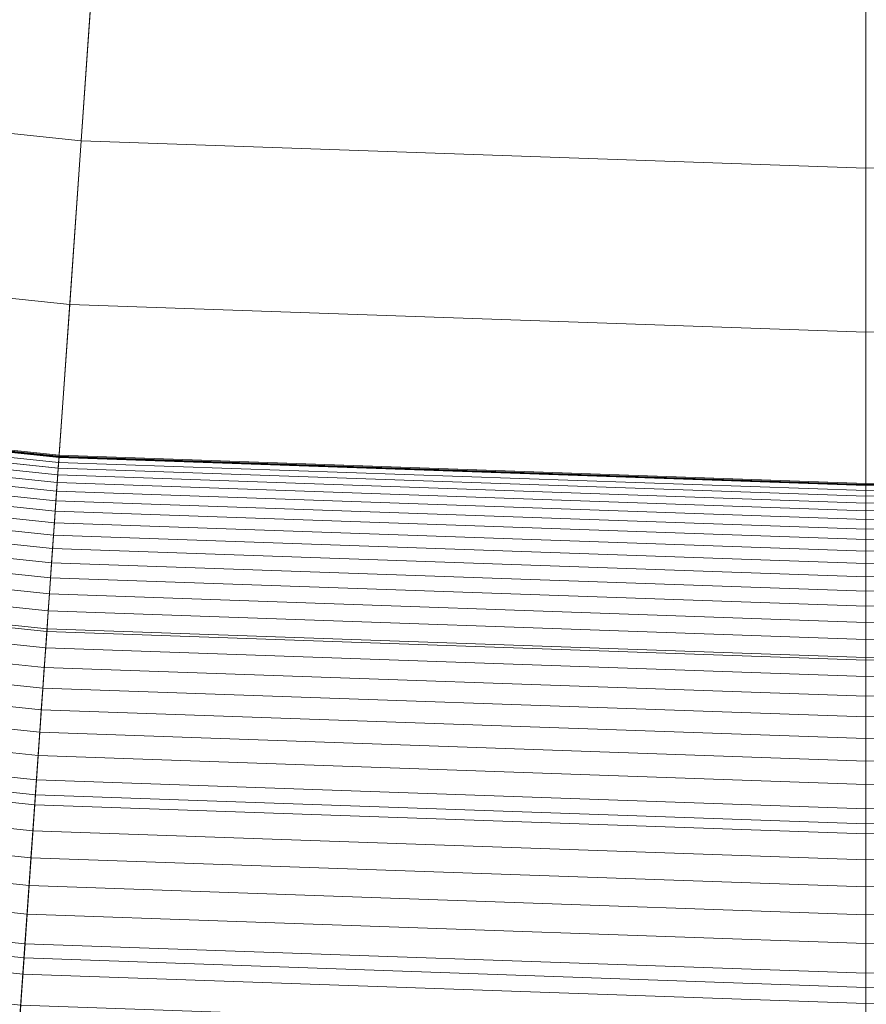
# Model space of a CAD drawing. Header units: centimetres. Extents: x -6.39 to 0.8, y 3.58 to 10.78.
# Tile 150 of 256: x -2.94 to -2.79, y 5.1 to 5.27. Entities that reach past the tile are written whole.
import ezdxf

# ---------------------------------------------------------------- set-up
doc = ezdxf.new("R2010")
doc.units = ezdxf.units.CM
doc.header["$LTSCALE"] = 2.54
doc.layers.add('Lucido design-1', color=7, linetype='Continuous')

# ---------------------------------------------------------------- blocks, each defined once
blk = doc.blocks.new('Gruppo-1')
at = {"color": 142, "linetype": 'Continuous', "lineweight": 9}
for points in [[(-5.91146, 5.37979, -13.70234), (-5.77836, 5.16678, -13.70234), (-2.79675, 7.17789, -13.70234), (-2.79683, 7.17802, -13.70234)], [(-5.77836, 5.16678, -13.70234), (-5.63072, 4.96357, -13.70234), (-2.79666, 7.17777, -13.70234), (-2.79675, 7.17789, -13.70234)], [(-5.63072, 4.96357, -13.70234), (-5.46926, 4.77115, -13.70234), (-2.79657, 7.17766, -13.70234), (-2.79666, 7.17777, -13.70234)], [(-5.46926, 4.77115, -13.70234), (-5.29478, 4.59047, -13.70234), (-2.79646, 7.17755, -13.70234), (-2.79657, 7.17766, -13.70234)], [(-5.29478, 4.59047, -13.70234), (-5.10811, 4.42239, -13.70234), (-2.79635, 7.17745, -13.70234), (-2.79646, 7.17755, -13.70234)], [(-5.10811, 4.42239, -13.70234), (-4.91018, 4.26775, -13.70234), (-2.79623, 7.17735, -13.70234), (-2.79635, 7.17745, -13.70234)], [(-4.91018, 4.26775, -13.70234), (-4.70194, 4.12729, -13.70234), (-2.79611, 7.17727, -13.70234), (-2.79623, 7.17735, -13.70234)], [(-4.70194, 4.12729, -13.70234), (-4.48441, 4.0017, -13.70234), (-2.79597, 7.17719, -13.70234), (-2.79611, 7.17727, -13.70234)], [(-4.48441, 4.0017, -13.70234), (-4.25865, 3.89159, -13.70234), (-2.79584, 7.17713, -13.70234), (-2.79597, 7.17719, -13.70234)], [(-4.25865, 3.89159, -13.70234), (-4.02576, 3.7975, -13.70234), (-2.7957, 7.17707, -13.70234), (-2.79584, 7.17713, -13.70234)], [(-4.02576, 3.7975, -13.70234), (-3.78688, 3.71988, -13.70234), (-2.79556, 7.17702, -13.70234), (-2.7957, 7.17707, -13.70234)], [(-3.78688, 3.71988, -13.70234), (-3.54316, 3.65911, -13.70234), (-2.79541, 7.17699, -13.70234), (-2.79556, 7.17702, -13.70234)], [(-3.54316, 3.65911, -13.70234), (-3.29579, 3.6155, -13.70234), (-2.79526, 7.17696, -13.70234), (-2.79541, 7.17699, -13.70234)], [(-3.29579, 3.6155, -13.70234), (-3.04599, 3.58924, -13.70234), (-2.79511, 7.17695, -13.70234), (-2.79526, 7.17696, -13.70234)], [(-3.04599, 3.58924, -13.70234), (-2.79496, 3.58048, -13.70234), (-2.79496, 7.17694, -13.70234), (-2.79511, 7.17695, -13.70234)], [(-2.79496, 3.58048, -13.70234), (-2.54393, 3.58924, -13.70234), (-2.79481, 7.17695, -13.70234), (-2.79496, 7.17694, -13.70234)], [(-2.79496, 3.58048, -13.70234), (-2.79496, 7.17694, -13.70234), (-2.79496, 7.17694, -13.70234)], [(-3.06027, 5.29134, -12.84913), (-2.92794, 5.27743, -12.84913), (-2.92991, 5.24923, -12.85636), (-3.0642, 5.26334, -12.85636)], [(-2.92794, 5.27743, -12.84913), (-2.79496, 5.27278, -12.84913), (-2.79496, 5.24451, -12.85636), (-2.92991, 5.24923, -12.85636)], [(-2.79496, 5.27278, -12.84913), (-2.66198, 5.27743, -12.84913), (-2.66001, 5.24923, -12.85636), (-2.79496, 5.24451, -12.85636)], [(-2.79496, 5.27278, -12.84913), (-2.79496, 5.24451, -12.85636), (-2.79496, 5.24451, -12.85636)], [(-3.0642, 5.26334, -12.85636), (-2.92991, 5.24923, -12.85636), (-2.93188, 5.22105, -12.86369), (-3.06813, 5.23537, -12.86369)], [(-2.92991, 5.24923, -12.85636), (-2.79496, 5.24451, -12.85636), (-2.79496, 5.21627, -12.86369), (-2.93188, 5.22105, -12.86369)], [(-2.79496, 5.24451, -12.85636), (-2.66001, 5.24923, -12.85636), (-2.65804, 5.22105, -12.86369), (-2.79496, 5.21627, -12.86369)], [(-2.79496, 5.24451, -12.85636), (-2.79496, 5.21627, -12.86369), (-2.79496, 5.21627, -12.86369)], [(-3.06813, 5.23537, -12.86369), (-2.93188, 5.22105, -12.86369), (-2.93385, 5.1929, -12.87112), (-3.07206, 5.20743, -12.87112)], [(-2.93188, 5.22105, -12.86369), (-2.79496, 5.21627, -12.86369), (-2.79496, 5.18805, -12.87112), (-2.93385, 5.1929, -12.87112)], [(-2.79496, 5.21627, -12.86369), (-2.65804, 5.22105, -12.86369), (-2.65607, 5.1929, -12.87112), (-2.79496, 5.18805, -12.87112)], [(-2.79496, 5.21627, -12.86369), (-2.79496, 5.18805, -12.87112), (-2.79496, 5.18805, -12.87112)], [(-3.08567, 5.1106, -16.69211), (-2.94067, 5.09536, -16.69211), (-2.93369, 5.19512, -16.69211), (-3.07175, 5.20963, -16.69211)], [(-3.07175, 5.20963, -15.25036), (-2.93369, 5.19512, -15.25036), (-2.93371, 5.19494, -15.14231), (-3.07178, 5.20945, -15.14231)], [(-3.07178, 5.20945, -15.14231), (-2.93371, 5.19494, -15.14231), (-2.93371, 5.19493, -15.14221), (-3.07178, 5.20944, -15.14221)], [(-3.07178, 5.20944, -15.14221), (-2.93371, 5.19493, -15.14221), (-2.93371, 5.19492, -15.1421), (-3.07178, 5.20944, -15.1421)], [(-3.07175, 5.20963, -16.69211), (-2.93369, 5.19512, -16.69211), (-2.93369, 5.19512, -15.25036), (-3.07175, 5.20963, -15.25036)], [(-3.07192, 5.2084, -15.12712), (-2.93378, 5.19388, -15.12712), (-2.93385, 5.19289, -15.11532), (-3.07206, 5.20741, -15.11532)], [(-3.07181, 5.20924, -15.13894), (-2.93372, 5.19473, -15.13894), (-2.93378, 5.19388, -15.12712), (-3.07192, 5.2084, -15.12712)], [(-3.0718, 5.20925, -15.13904), (-2.93372, 5.19474, -15.13904), (-2.93372, 5.19473, -15.13894), (-3.07181, 5.20924, -15.13894)], [(-3.07179, 5.20932, -15.1402), (-2.93371, 5.19481, -15.1402), (-2.93372, 5.1948, -15.1401), (-3.0718, 5.20931, -15.1401)], [(-3.0718, 5.20931, -15.13999), (-2.93372, 5.1948, -15.13999), (-2.93372, 5.19479, -15.13989), (-3.0718, 5.2093, -15.13989)], [(-3.0718, 5.20931, -15.1401), (-2.93372, 5.1948, -15.1401), (-2.93372, 5.1948, -15.13999), (-3.0718, 5.20931, -15.13999)], [(-3.0718, 5.2093, -15.13978), (-2.93372, 5.19478, -15.13978), (-2.93372, 5.19478, -15.13968), (-3.0718, 5.20929, -15.13968)], [(-3.0718, 5.2093, -15.13989), (-2.93372, 5.19479, -15.13989), (-2.93372, 5.19478, -15.13978), (-3.0718, 5.2093, -15.13978)], [(-3.0718, 5.20929, -15.13968), (-2.93372, 5.19478, -15.13968), (-2.93372, 5.19477, -15.13957), (-3.0718, 5.20928, -15.13957)], [(-3.0718, 5.20928, -15.13947), (-2.93372, 5.19476, -15.13947), (-2.93372, 5.19476, -15.13936), (-3.0718, 5.20927, -15.13936)], [(-3.0718, 5.20928, -15.13957), (-2.93372, 5.19477, -15.13957), (-2.93372, 5.19476, -15.13947), (-3.0718, 5.20928, -15.13947)], [(-3.0718, 5.20927, -15.13936), (-2.93372, 5.19476, -15.13936), (-2.93372, 5.19475, -15.13925), (-3.0718, 5.20926, -15.13925)], [(-3.0718, 5.20926, -15.13915), (-2.93372, 5.19474, -15.13915), (-2.93372, 5.19474, -15.13904), (-3.0718, 5.20925, -15.13904)], [(-3.0718, 5.20926, -15.13925), (-2.93372, 5.19475, -15.13925), (-2.93372, 5.19474, -15.13915), (-3.0718, 5.20926, -15.13915)], [(-3.07179, 5.20939, -15.14126), (-2.93371, 5.19487, -15.14126), (-2.93371, 5.19487, -15.14115), (-3.07179, 5.20938, -15.14115)], [(-3.07178, 5.20939, -15.14136), (-2.93371, 5.19488, -15.14136), (-2.93371, 5.19487, -15.14126), (-3.07179, 5.20939, -15.14126)], [(-3.07179, 5.20938, -15.14115), (-2.93371, 5.19487, -15.14115), (-2.93371, 5.19486, -15.14105), (-3.07179, 5.20937, -15.14105)], [(-3.07179, 5.20937, -15.14094), (-2.93371, 5.19485, -15.14094), (-2.93371, 5.19485, -15.14084), (-3.07179, 5.20936, -15.14084)], [(-3.07179, 5.20937, -15.14105), (-2.93371, 5.19486, -15.14105), (-2.93371, 5.19485, -15.14094), (-3.07179, 5.20937, -15.14094)], [(-3.07179, 5.20936, -15.14084), (-2.93371, 5.19485, -15.14084), (-2.93371, 5.19484, -15.14073), (-3.07179, 5.20935, -15.14073)], [(-3.07179, 5.20935, -15.14063), (-2.93371, 5.19483, -15.14063), (-2.93371, 5.19483, -15.14052), (-3.07179, 5.20934, -15.14052)], [(-3.07179, 5.20935, -15.14073), (-2.93371, 5.19484, -15.14073), (-2.93371, 5.19483, -15.14063), (-3.07179, 5.20935, -15.14063)], [(-3.07179, 5.20934, -15.14052), (-2.93371, 5.19483, -15.14052), (-2.93371, 5.19482, -15.14041), (-3.07179, 5.20933, -15.14041)], [(-3.07179, 5.20933, -15.14031), (-2.93371, 5.19482, -15.14031), (-2.93371, 5.19481, -15.1402), (-3.07179, 5.20932, -15.1402)], [(-3.07179, 5.20933, -15.14041), (-2.93371, 5.19482, -15.14041), (-2.93371, 5.19482, -15.14031), (-3.07179, 5.20933, -15.14031)], [(-3.07178, 5.20944, -15.1421), (-2.93371, 5.19492, -15.1421), (-2.93371, 5.19492, -15.142), (-3.07178, 5.20943, -15.142)], [(-3.07178, 5.20943, -15.142), (-2.93371, 5.19492, -15.142), (-2.93371, 5.19491, -15.14189), (-3.07178, 5.20942, -15.14189)], [(-3.07178, 5.20942, -15.14178), (-2.93371, 5.19491, -15.14178), (-2.93371, 5.1949, -15.14168), (-3.07178, 5.20941, -15.14168)], [(-3.07178, 5.20942, -15.14189), (-2.93371, 5.19491, -15.14189), (-2.93371, 5.19491, -15.14178), (-3.07178, 5.20942, -15.14178)], [(-3.07178, 5.20941, -15.14157), (-2.93371, 5.19489, -15.14157), (-2.93371, 5.19489, -15.14147), (-3.07178, 5.2094, -15.14147)], [(-3.07178, 5.20941, -15.14168), (-2.93371, 5.1949, -15.14168), (-2.93371, 5.19489, -15.14157), (-3.07178, 5.20941, -15.14157)], [(-3.07178, 5.2094, -15.14147), (-2.93371, 5.19489, -15.14147), (-2.93371, 5.19488, -15.14136), (-3.07178, 5.20939, -15.14136)], [(-3.07206, 5.20743, -12.87112), (-2.93385, 5.1929, -12.87112), (-2.93581, 5.16478, -12.87864), (-3.07598, 5.17951, -12.87864)], [(-3.07222, 5.20626, -15.10354), (-2.93393, 5.19173, -15.10354), (-2.93402, 5.1904, -15.09177), (-3.07241, 5.20495, -15.09177)], [(-3.07206, 5.20741, -15.11532), (-2.93385, 5.19289, -15.11532), (-2.93393, 5.19173, -15.10354), (-3.07222, 5.20626, -15.10354)], [(-3.07241, 5.20495, -15.09177), (-2.93402, 5.1904, -15.09177), (-2.93413, 5.18892, -15.08001), (-3.07262, 5.20347, -15.08001)], [(-3.07262, 5.20347, -15.08001), (-2.93413, 5.18892, -15.08001), (-2.93424, 5.18727, -15.06829), (-3.07285, 5.20184, -15.06829)], [(-3.07285, 5.20184, -15.06829), (-2.93424, 5.18727, -15.06829), (-2.93437, 5.18546, -15.05658), (-3.0731, 5.20004, -15.05658)], [(-3.0731, 5.20004, -15.05658), (-2.93437, 5.18546, -15.05658), (-2.93451, 5.18349, -15.0449), (-3.07337, 5.19809, -15.0449)], [(-3.07337, 5.19809, -15.0449), (-2.93451, 5.18349, -15.0449), (-2.93466, 5.18136, -15.03325), (-3.07367, 5.19597, -15.03325)], [(-3.07367, 5.19597, -15.03325), (-2.93466, 5.18136, -15.03325), (-2.93482, 5.17907, -15.02163), (-3.07399, 5.1937, -15.02163)], [(-2.94067, 5.09536, -16.69211), (-2.79496, 5.09027, -16.69211), (-2.79496, 5.19027, -16.69211), (-2.93369, 5.19512, -16.69211)], [(-2.93372, 5.19473, -15.13894), (-2.79496, 5.18988, -15.13894), (-2.79496, 5.18904, -15.12712), (-2.93378, 5.19388, -15.12712)], [(-2.93371, 5.19481, -15.1402), (-2.79496, 5.18996, -15.1402), (-2.79496, 5.18996, -15.1401), (-2.93372, 5.1948, -15.1401)], [(-2.93372, 5.1948, -15.13999), (-2.79496, 5.18995, -15.13999), (-2.79496, 5.18994, -15.13989), (-2.93372, 5.19479, -15.13989)], [(-2.93372, 5.1948, -15.1401), (-2.79496, 5.18996, -15.1401), (-2.79496, 5.18995, -15.13999), (-2.93372, 5.1948, -15.13999)], [(-2.93372, 5.19479, -15.13989), (-2.79496, 5.18994, -15.13989), (-2.79496, 5.18994, -15.13978), (-2.93372, 5.19478, -15.13978)], [(-2.93372, 5.19478, -15.13968), (-2.79496, 5.18993, -15.13968), (-2.79496, 5.18992, -15.13957), (-2.93372, 5.19477, -15.13957)], [(-2.93372, 5.19478, -15.13978), (-2.79496, 5.18994, -15.13978), (-2.79496, 5.18993, -15.13968), (-2.93372, 5.19478, -15.13968)], [(-2.93372, 5.19477, -15.13957), (-2.79496, 5.18992, -15.13957), (-2.79496, 5.18992, -15.13947), (-2.93372, 5.19476, -15.13947)], [(-2.93372, 5.19476, -15.13936), (-2.79496, 5.18991, -15.13936), (-2.79496, 5.1899, -15.13925), (-2.93372, 5.19475, -15.13925)], [(-2.93372, 5.19476, -15.13947), (-2.79496, 5.18992, -15.13947), (-2.79496, 5.18991, -15.13936), (-2.93372, 5.19476, -15.13936)], [(-2.93372, 5.19475, -15.13925), (-2.79496, 5.1899, -15.13925), (-2.79496, 5.1899, -15.13915), (-2.93372, 5.19474, -15.13915)], [(-2.93372, 5.19474, -15.13904), (-2.79496, 5.18989, -15.13904), (-2.79496, 5.18988, -15.13894), (-2.93372, 5.19473, -15.13894)], [(-2.93372, 5.19474, -15.13915), (-2.79496, 5.1899, -15.13915), (-2.79496, 5.18989, -15.13904), (-2.93372, 5.19474, -15.13904)], [(-2.93369, 5.19512, -15.25036), (-2.79496, 5.19027, -15.25036), (-2.79496, 5.19009, -15.14231), (-2.93371, 5.19494, -15.14231)], [(-2.93371, 5.19494, -15.14231), (-2.79496, 5.19009, -15.14231), (-2.79496, 5.19009, -15.14221), (-2.93371, 5.19493, -15.14221)], [(-2.93371, 5.19493, -15.14221), (-2.79496, 5.19009, -15.14221), (-2.79496, 5.19008, -15.1421), (-2.93371, 5.19492, -15.1421)], [(-2.93371, 5.19492, -15.142), (-2.79496, 5.19007, -15.142), (-2.79496, 5.19007, -15.14189), (-2.93371, 5.19491, -15.14189)], [(-2.93371, 5.19492, -15.1421), (-2.79496, 5.19008, -15.1421), (-2.79496, 5.19007, -15.142), (-2.93371, 5.19492, -15.142)], [(-2.93371, 5.19491, -15.14178), (-2.79496, 5.19006, -15.14178), (-2.79496, 5.19005, -15.14168), (-2.93371, 5.1949, -15.14168)], [(-2.93371, 5.19491, -15.14189), (-2.79496, 5.19007, -15.14189), (-2.79496, 5.19006, -15.14178), (-2.93371, 5.19491, -15.14178)], [(-2.93371, 5.1949, -15.14168), (-2.79496, 5.19005, -15.14168), (-2.79496, 5.19005, -15.14157), (-2.93371, 5.19489, -15.14157)], [(-2.93371, 5.19489, -15.14147), (-2.79496, 5.19004, -15.14147), (-2.79496, 5.19003, -15.14136), (-2.93371, 5.19488, -15.14136)], [(-2.93371, 5.19489, -15.14157), (-2.79496, 5.19005, -15.14157), (-2.79496, 5.19004, -15.14147), (-2.93371, 5.19489, -15.14147)], [(-2.93371, 5.19488, -15.14136), (-2.79496, 5.19003, -15.14136), (-2.79496, 5.19003, -15.14126), (-2.93371, 5.19487, -15.14126)], [(-2.93371, 5.19487, -15.14115), (-2.79496, 5.19002, -15.14115), (-2.79496, 5.19002, -15.14105), (-2.93371, 5.19486, -15.14105)], [(-2.93371, 5.19487, -15.14126), (-2.79496, 5.19003, -15.14126), (-2.79496, 5.19002, -15.14115), (-2.93371, 5.19487, -15.14115)], [(-2.93371, 5.19486, -15.14105), (-2.79496, 5.19002, -15.14105), (-2.79496, 5.19001, -15.14094), (-2.93371, 5.19485, -15.14094)], [(-2.93371, 5.19485, -15.14084), (-2.79496, 5.19, -15.14084), (-2.79496, 5.19, -15.14073), (-2.93371, 5.19484, -15.14073)], [(-2.93371, 5.19485, -15.14094), (-2.79496, 5.19001, -15.14094), (-2.79496, 5.19, -15.14084), (-2.93371, 5.19485, -15.14084)], [(-2.93371, 5.19484, -15.14073), (-2.79496, 5.19, -15.14073), (-2.79496, 5.18999, -15.14063), (-2.93371, 5.19483, -15.14063)], [(-2.93371, 5.19483, -15.14052), (-2.79496, 5.18998, -15.14052), (-2.79496, 5.18998, -15.14041), (-2.93371, 5.19482, -15.14041)], [(-2.93371, 5.19483, -15.14063), (-2.79496, 5.18999, -15.14063), (-2.79496, 5.18998, -15.14052), (-2.93371, 5.19483, -15.14052)], [(-2.93371, 5.19482, -15.14031), (-2.79496, 5.18997, -15.14031), (-2.79496, 5.18996, -15.1402), (-2.93371, 5.19481, -15.1402)], [(-2.93371, 5.19482, -15.14041), (-2.79496, 5.18998, -15.14041), (-2.79496, 5.18997, -15.14031), (-2.93371, 5.19482, -15.14031)], [(-2.93369, 5.19512, -16.69211), (-2.79496, 5.19027, -16.69211), (-2.79496, 5.19027, -15.25036), (-2.93369, 5.19512, -15.25036)], [(-2.79496, 5.19027, -15.25036), (-2.65623, 5.19512, -15.25036), (-2.65621, 5.19494, -15.14231), (-2.79496, 5.19009, -15.14231)], [(-2.79496, 5.19027, -16.69211), (-2.65623, 5.19512, -16.69211), (-2.65623, 5.19512, -15.25036), (-2.79496, 5.19027, -15.25036)], [(-2.79496, 5.09027, -16.69211), (-2.64925, 5.09536, -16.69211), (-2.65623, 5.19512, -16.69211), (-2.79496, 5.19027, -16.69211)], [(-2.79496, 5.19009, -15.14231), (-2.65621, 5.19494, -15.14231), (-2.65621, 5.19493, -15.14221), (-2.79496, 5.19009, -15.14221)], [(-2.79496, 5.19009, -15.14221), (-2.65621, 5.19493, -15.14221), (-2.65621, 5.19492, -15.1421), (-2.79496, 5.19008, -15.1421)], [(-2.79496, 5.19007, -15.142), (-2.65621, 5.19492, -15.142), (-2.65621, 5.19491, -15.14189), (-2.79496, 5.19007, -15.14189)], [(-2.79496, 5.19008, -15.1421), (-2.65621, 5.19492, -15.1421), (-2.65621, 5.19492, -15.142), (-2.79496, 5.19007, -15.142)], [(-2.79496, 5.19006, -15.14178), (-2.65621, 5.19491, -15.14178), (-2.65621, 5.1949, -15.14168), (-2.79496, 5.19005, -15.14168)], [(-2.79496, 5.19007, -15.14189), (-2.65621, 5.19491, -15.14189), (-2.65621, 5.19491, -15.14178), (-2.79496, 5.19006, -15.14178)], [(-2.79496, 5.19005, -15.14168), (-2.65621, 5.1949, -15.14168), (-2.65621, 5.19489, -15.14157), (-2.79496, 5.19005, -15.14157)], [(-2.79496, 5.19004, -15.14147), (-2.65621, 5.19489, -15.14147), (-2.65621, 5.19488, -15.14136), (-2.79496, 5.19003, -15.14136)], [(-2.79496, 5.19005, -15.14157), (-2.65621, 5.19489, -15.14157), (-2.65621, 5.19489, -15.14147), (-2.79496, 5.19004, -15.14147)], [(-2.79496, 5.19003, -15.14136), (-2.65621, 5.19488, -15.14136), (-2.65621, 5.19487, -15.14126), (-2.79496, 5.19003, -15.14126)], [(-2.79496, 5.19002, -15.14115), (-2.65621, 5.19487, -15.14115), (-2.65621, 5.19486, -15.14105), (-2.79496, 5.19002, -15.14105)], [(-2.79496, 5.19003, -15.14126), (-2.65621, 5.19487, -15.14126), (-2.65621, 5.19487, -15.14115), (-2.79496, 5.19002, -15.14115)], [(-2.79496, 5.19002, -15.14105), (-2.65621, 5.19486, -15.14105), (-2.65621, 5.19485, -15.14094), (-2.79496, 5.19001, -15.14094)], [(-2.79496, 5.19, -15.14084), (-2.65621, 5.19485, -15.14084), (-2.65621, 5.19484, -15.14073), (-2.79496, 5.19, -15.14073)], [(-2.79496, 5.19001, -15.14094), (-2.65621, 5.19485, -15.14094), (-2.65621, 5.19485, -15.14084), (-2.79496, 5.19, -15.14084)], [(-2.79496, 5.19, -15.14073), (-2.65621, 5.19484, -15.14073), (-2.65621, 5.19483, -15.14063), (-2.79496, 5.18999, -15.14063)], [(-2.79496, 5.18998, -15.14052), (-2.65621, 5.19483, -15.14052), (-2.65621, 5.19482, -15.14041), (-2.79496, 5.18998, -15.14041)], [(-2.79496, 5.18999, -15.14063), (-2.65621, 5.19483, -15.14063), (-2.65621, 5.19483, -15.14052), (-2.79496, 5.18998, -15.14052)], [(-2.79496, 5.18997, -15.14031), (-2.6562, 5.19482, -15.14031), (-2.6562, 5.19481, -15.1402), (-2.79496, 5.18996, -15.1402)], [(-2.79496, 5.18998, -15.14041), (-2.65621, 5.19482, -15.14041), (-2.6562, 5.19482, -15.14031), (-2.79496, 5.18997, -15.14031)], [(-2.79496, 5.18996, -15.1402), (-2.6562, 5.19481, -15.1402), (-2.6562, 5.1948, -15.1401), (-2.79496, 5.18996, -15.1401)], [(-2.79496, 5.18995, -15.13999), (-2.6562, 5.1948, -15.13999), (-2.6562, 5.19479, -15.13989), (-2.79496, 5.18994, -15.13989)], [(-2.79496, 5.18996, -15.1401), (-2.6562, 5.1948, -15.1401), (-2.6562, 5.1948, -15.13999), (-2.79496, 5.18995, -15.13999)], [(-2.79496, 5.18994, -15.13989), (-2.6562, 5.19479, -15.13989), (-2.6562, 5.19478, -15.13978), (-2.79496, 5.18994, -15.13978)], [(-2.79496, 5.18993, -15.13968), (-2.6562, 5.19478, -15.13968), (-2.6562, 5.19477, -15.13957), (-2.79496, 5.18992, -15.13957)], [(-2.79496, 5.18994, -15.13978), (-2.6562, 5.19478, -15.13978), (-2.6562, 5.19478, -15.13968), (-2.79496, 5.18993, -15.13968)], [(-2.79496, 5.18992, -15.13957), (-2.6562, 5.19477, -15.13957), (-2.6562, 5.19476, -15.13947), (-2.79496, 5.18992, -15.13947)], [(-2.79496, 5.18991, -15.13936), (-2.6562, 5.19476, -15.13936), (-2.6562, 5.19475, -15.13925), (-2.79496, 5.1899, -15.13925)], [(-2.79496, 5.18992, -15.13947), (-2.6562, 5.19476, -15.13947), (-2.6562, 5.19476, -15.13936), (-2.79496, 5.18991, -15.13936)], [(-2.79496, 5.1899, -15.13925), (-2.6562, 5.19475, -15.13925), (-2.6562, 5.19474, -15.13915), (-2.79496, 5.1899, -15.13915)], [(-2.79496, 5.18989, -15.13904), (-2.6562, 5.19474, -15.13904), (-2.6562, 5.19473, -15.13894), (-2.79496, 5.18988, -15.13894)], [(-2.79496, 5.1899, -15.13915), (-2.6562, 5.19474, -15.13915), (-2.6562, 5.19474, -15.13904), (-2.79496, 5.18989, -15.13904)], [(-2.79496, 5.18988, -15.13894), (-2.6562, 5.19473, -15.13894), (-2.65614, 5.19388, -15.12712), (-2.79496, 5.18904, -15.12712)], [(-3.07399, 5.1937, -15.02163), (-2.93482, 5.17907, -15.02163), (-2.93499, 5.17662, -15.01005), (-3.07433, 5.19127, -15.01005)], [(-2.93385, 5.1929, -12.87112), (-2.79496, 5.18805, -12.87112), (-2.79496, 5.15986, -12.87864), (-2.93581, 5.16478, -12.87864)], [(-2.93385, 5.19289, -15.11532), (-2.79496, 5.18804, -15.11532), (-2.79496, 5.18687, -15.10354), (-2.93393, 5.19173, -15.10354)], [(-2.93378, 5.19388, -15.12712), (-2.79496, 5.18904, -15.12712), (-2.79496, 5.18804, -15.11532), (-2.93385, 5.19289, -15.11532)], [(-2.79496, 5.18904, -15.12712), (-2.65614, 5.19388, -15.12712), (-2.65607, 5.19289, -15.11532), (-2.79496, 5.18804, -15.11532)], [(-2.79496, 5.18805, -12.87112), (-2.65607, 5.1929, -12.87112), (-2.6541, 5.16478, -12.87864), (-2.79496, 5.15986, -12.87864)], [(-2.79496, 5.18804, -15.11532), (-2.65607, 5.19289, -15.11532), (-2.65599, 5.19173, -15.10354), (-2.79496, 5.18687, -15.10354)], [(-3.07433, 5.19127, -15.01005), (-2.93499, 5.17662, -15.01005), (-2.93517, 5.17401, -14.99849), (-3.0747, 5.18868, -14.99849)], [(-2.93393, 5.19173, -15.10354), (-2.79496, 5.18687, -15.10354), (-2.79496, 5.18555, -15.09177), (-2.93402, 5.1904, -15.09177)], [(-2.79496, 5.18687, -15.10354), (-2.65599, 5.19173, -15.10354), (-2.6559, 5.1904, -15.09177), (-2.79496, 5.18555, -15.09177)], [(-2.93402, 5.1904, -15.09177), (-2.79496, 5.18555, -15.09177), (-2.79496, 5.18406, -15.08001), (-2.93413, 5.18892, -15.08001)], [(-2.79496, 5.18555, -15.09177), (-2.6559, 5.1904, -15.09177), (-2.65579, 5.18892, -15.08001), (-2.79496, 5.18406, -15.08001)], [(-2.79496, 5.19027, -15.25036), (-2.79496, 5.19009, -15.14231), (-2.79496, 5.19009, -15.14231)], [(-2.79496, 5.19027, -16.69211), (-2.79496, 5.19027, -15.25036), (-2.79496, 5.19027, -15.25036)], [(-2.79496, 5.09027, -16.69211), (-2.79496, 5.19027, -16.69211), (-2.79496, 5.19027, -16.69211)], [(-2.79496, 5.19009, -15.14221), (-2.79496, 5.19008, -15.1421), (-2.79496, 5.19008, -15.1421)], [(-2.79496, 5.19009, -15.14231), (-2.79496, 5.19009, -15.14221), (-2.79496, 5.19009, -15.14221)], [(-2.79496, 5.19008, -15.1421), (-2.79496, 5.19007, -15.142), (-2.79496, 5.19007, -15.142)], [(-2.79496, 5.19007, -15.14189), (-2.79496, 5.19006, -15.14178), (-2.79496, 5.19006, -15.14178)], [(-2.79496, 5.19007, -15.142), (-2.79496, 5.19007, -15.14189), (-2.79496, 5.19007, -15.14189)], [(-2.79496, 5.19006, -15.14178), (-2.79496, 5.19005, -15.14168), (-2.79496, 5.19005, -15.14168)], [(-2.79496, 5.19005, -15.14157), (-2.79496, 5.19004, -15.14147), (-2.79496, 5.19004, -15.14147)], [(-2.79496, 5.19005, -15.14168), (-2.79496, 5.19005, -15.14157), (-2.79496, 5.19005, -15.14157)], [(-2.79496, 5.19004, -15.14147), (-2.79496, 5.19003, -15.14136), (-2.79496, 5.19003, -15.14136)], [(-2.79496, 5.19003, -15.14126), (-2.79496, 5.19002, -15.14115), (-2.79496, 5.19002, -15.14115)], [(-2.79496, 5.19003, -15.14136), (-2.79496, 5.19003, -15.14126), (-2.79496, 5.19003, -15.14126)], [(-2.79496, 5.19002, -15.14105), (-2.79496, 5.19001, -15.14094), (-2.79496, 5.19001, -15.14094)], [(-2.79496, 5.19002, -15.14115), (-2.79496, 5.19002, -15.14105), (-2.79496, 5.19002, -15.14105)], [(-2.79496, 5.19001, -15.14094), (-2.79496, 5.19, -15.14084), (-2.79496, 5.19, -15.14084)], [(-2.79496, 5.19, -15.14073), (-2.79496, 5.18999, -15.14063), (-2.79496, 5.18999, -15.14063)], [(-2.79496, 5.19, -15.14084), (-2.79496, 5.19, -15.14073), (-2.79496, 5.19, -15.14073)], [(-2.79496, 5.18999, -15.14063), (-2.79496, 5.18998, -15.14052), (-2.79496, 5.18998, -15.14052)], [(-2.79496, 5.18998, -15.14041), (-2.79496, 5.18997, -15.14031), (-2.79496, 5.18997, -15.14031)], [(-2.79496, 5.18998, -15.14052), (-2.79496, 5.18998, -15.14041), (-2.79496, 5.18998, -15.14041)], [(-2.79496, 5.18997, -15.14031), (-2.79496, 5.18996, -15.1402), (-2.79496, 5.18996, -15.1402)], [(-2.79496, 5.18996, -15.1401), (-2.79496, 5.18995, -15.13999), (-2.79496, 5.18995, -15.13999)], [(-2.79496, 5.18996, -15.1402), (-2.79496, 5.18996, -15.1401), (-2.79496, 5.18996, -15.1401)], [(-2.79496, 5.18995, -15.13999), (-2.79496, 5.18994, -15.13989), (-2.79496, 5.18994, -15.13989)], [(-2.79496, 5.18994, -15.13978), (-2.79496, 5.18993, -15.13968), (-2.79496, 5.18993, -15.13968)], [(-2.79496, 5.18994, -15.13989), (-2.79496, 5.18994, -15.13978), (-2.79496, 5.18994, -15.13978)], [(-2.79496, 5.18993, -15.13968), (-2.79496, 5.18992, -15.13957), (-2.79496, 5.18992, -15.13957)], [(-2.79496, 5.18992, -15.13947), (-2.79496, 5.18991, -15.13936), (-2.79496, 5.18991, -15.13936)], [(-2.79496, 5.18992, -15.13957), (-2.79496, 5.18992, -15.13947), (-2.79496, 5.18992, -15.13947)], [(-2.79496, 5.18991, -15.13936), (-2.79496, 5.1899, -15.13925), (-2.79496, 5.1899, -15.13925)], [(-2.79496, 5.1899, -15.13915), (-2.79496, 5.18989, -15.13904), (-2.79496, 5.18989, -15.13904)], [(-2.79496, 5.1899, -15.13925), (-2.79496, 5.1899, -15.13915), (-2.79496, 5.1899, -15.13915)], [(-2.79496, 5.18989, -15.13904), (-2.79496, 5.18988, -15.13894), (-2.79496, 5.18988, -15.13894)], [(-2.79496, 5.18988, -15.13894), (-2.79496, 5.18904, -15.12712), (-2.79496, 5.18904, -15.12712)], [(-3.0747, 5.18868, -14.99849), (-2.93517, 5.17401, -14.99849), (-2.93536, 5.17124, -14.98698), (-3.07508, 5.18593, -14.98698)], [(-2.93413, 5.18892, -15.08001), (-2.79496, 5.18406, -15.08001), (-2.79496, 5.18241, -15.06829), (-2.93424, 5.18727, -15.06829)], [(-2.79496, 5.18904, -15.12712), (-2.79496, 5.18804, -15.11532), (-2.79496, 5.18804, -15.11532)], [(-2.79496, 5.18406, -15.08001), (-2.65579, 5.18892, -15.08001), (-2.65568, 5.18727, -15.06829), (-2.79496, 5.18241, -15.06829)], [(-2.79496, 5.18805, -12.87112), (-2.79496, 5.15986, -12.87864), (-2.79496, 5.15986, -12.87864)], [(-2.79496, 5.18804, -15.11532), (-2.79496, 5.18687, -15.10354), (-2.79496, 5.18687, -15.10354)], [(-3.07508, 5.18593, -14.98698), (-2.93536, 5.17124, -14.98698), (-2.93557, 5.16832, -14.9755), (-3.07549, 5.18302, -14.9755)], [(-2.93424, 5.18727, -15.06829), (-2.79496, 5.18241, -15.06829), (-2.79496, 5.18059, -15.05658), (-2.93437, 5.18546, -15.05658)], [(-2.79496, 5.18241, -15.06829), (-2.65568, 5.18727, -15.06829), (-2.65555, 5.18546, -15.05658), (-2.79496, 5.18059, -15.05658)], [(-2.79496, 5.18687, -15.10354), (-2.79496, 5.18555, -15.09177), (-2.79496, 5.18555, -15.09177)], [(-2.93437, 5.18546, -15.05658), (-2.79496, 5.18059, -15.05658), (-2.79496, 5.17862, -15.0449), (-2.93451, 5.18349, -15.0449)], [(-2.79496, 5.18555, -15.09177), (-2.79496, 5.18406, -15.08001), (-2.79496, 5.18406, -15.08001)], [(-2.79496, 5.18059, -15.05658), (-2.65555, 5.18546, -15.05658), (-2.65541, 5.18349, -15.0449), (-2.79496, 5.17862, -15.0449)], [(-2.79496, 5.18406, -15.08001), (-2.79496, 5.18241, -15.06829), (-2.79496, 5.18241, -15.06829)], [(-3.07549, 5.18302, -14.9755), (-2.93557, 5.16832, -14.9755), (-2.93578, 5.16523, -14.96407), (-3.07592, 5.17996, -14.96407)], [(-2.93451, 5.18349, -15.0449), (-2.79496, 5.17862, -15.0449), (-2.79496, 5.17649, -15.03325), (-2.93466, 5.18136, -15.03325)], [(-2.79496, 5.17862, -15.0449), (-2.65541, 5.18349, -15.0449), (-2.65526, 5.18136, -15.03325), (-2.79496, 5.17649, -15.03325)], [(-2.79496, 5.18241, -15.06829), (-2.79496, 5.18059, -15.05658), (-2.79496, 5.18059, -15.05658)], [(-2.93466, 5.18136, -15.03325), (-2.79496, 5.17649, -15.03325), (-2.79496, 5.17419, -15.02163), (-2.93482, 5.17907, -15.02163)], [(-2.79496, 5.17649, -15.03325), (-2.65526, 5.18136, -15.03325), (-2.6551, 5.17907, -15.02163), (-2.79496, 5.17419, -15.02163)], [(-3.07598, 5.17951, -12.87864), (-2.93581, 5.16478, -12.87864), (-2.93778, 5.13668, -12.88626), (-3.0799, 5.15162, -12.88626)], [(-3.07592, 5.17996, -14.96407), (-2.93578, 5.16523, -14.96407), (-2.93601, 5.16199, -14.95268), (-3.07637, 5.17674, -14.95268)], [(-2.93482, 5.17907, -15.02163), (-2.79496, 5.17419, -15.02163), (-2.79496, 5.17173, -15.01005), (-2.93499, 5.17662, -15.01005)], [(-2.79496, 5.18059, -15.05658), (-2.79496, 5.17862, -15.0449), (-2.79496, 5.17862, -15.0449)], [(-2.79496, 5.17419, -15.02163), (-2.6551, 5.17907, -15.02163), (-2.65493, 5.17662, -15.01005), (-2.79496, 5.17173, -15.01005)], [(-2.79496, 5.17862, -15.0449), (-2.79496, 5.17649, -15.03325), (-2.79496, 5.17649, -15.03325)], [(-3.07637, 5.17674, -14.95268), (-2.93601, 5.16199, -14.95268), (-2.93625, 5.15859, -14.94134), (-3.07685, 5.17337, -14.94134)], [(-2.93499, 5.17662, -15.01005), (-2.79496, 5.17173, -15.01005), (-2.79496, 5.16912, -14.99849), (-2.93517, 5.17401, -14.99849)], [(-2.79496, 5.17173, -15.01005), (-2.65493, 5.17662, -15.01005), (-2.65475, 5.17401, -14.99849), (-2.79496, 5.16912, -14.99849)], [(-2.79496, 5.17649, -15.03325), (-2.79496, 5.17419, -15.02163), (-2.79496, 5.17419, -15.02163)], [(-2.93517, 5.17401, -14.99849), (-2.79496, 5.16912, -14.99849), (-2.79496, 5.16634, -14.98698), (-2.93536, 5.17124, -14.98698)], [(-2.79496, 5.17419, -15.02163), (-2.79496, 5.17173, -15.01005), (-2.79496, 5.17173, -15.01005)], [(-2.79496, 5.16912, -14.99849), (-2.65475, 5.17401, -14.99849), (-2.65456, 5.17124, -14.98698), (-2.79496, 5.16634, -14.98698)], [(-3.07685, 5.17337, -14.94134), (-2.93625, 5.15859, -14.94134), (-2.9365, 5.15504, -14.93004), (-3.07734, 5.16984, -14.93004)], [(-2.93536, 5.17124, -14.98698), (-2.79496, 5.16634, -14.98698), (-2.79496, 5.16341, -14.9755), (-2.93557, 5.16832, -14.9755)], [(-2.79496, 5.17173, -15.01005), (-2.79496, 5.16912, -14.99849), (-2.79496, 5.16912, -14.99849)], [(-2.79496, 5.16634, -14.98698), (-2.65456, 5.17124, -14.98698), (-2.65435, 5.16832, -14.9755), (-2.79496, 5.16341, -14.9755)], [(-3.07734, 5.16984, -14.93004), (-2.9365, 5.15504, -14.93004), (-2.93676, 5.15133, -14.9188), (-3.07786, 5.16616, -14.9188)], [(-2.79496, 5.16912, -14.99849), (-2.79496, 5.16634, -14.98698), (-2.79496, 5.16634, -14.98698)], [(-2.93557, 5.16832, -14.9755), (-2.79496, 5.16341, -14.9755), (-2.79496, 5.16031, -14.96407), (-2.93578, 5.16523, -14.96407)], [(-2.79496, 5.16341, -14.9755), (-2.65435, 5.16832, -14.9755), (-2.65414, 5.16523, -14.96407), (-2.79496, 5.16031, -14.96407)], [(-3.07786, 5.16616, -14.9188), (-2.93676, 5.15133, -14.9188), (-2.93703, 5.14746, -14.9076), (-3.0784, 5.16232, -14.9076)], [(-2.79496, 5.16634, -14.98698), (-2.79496, 5.16341, -14.9755), (-2.79496, 5.16341, -14.9755)], [(-2.93581, 5.16478, -12.87864), (-2.79496, 5.15986, -12.87864), (-2.79496, 5.13169, -12.88626), (-2.93778, 5.13668, -12.88626)], [(-2.93578, 5.16523, -14.96407), (-2.79496, 5.16031, -14.96407), (-2.79496, 5.15706, -14.95268), (-2.93601, 5.16199, -14.95268)], [(-2.79496, 5.16031, -14.96407), (-2.65414, 5.16523, -14.96407), (-2.65391, 5.16199, -14.95268), (-2.79496, 5.15706, -14.95268)], [(-2.79496, 5.15986, -12.87864), (-2.6541, 5.16478, -12.87864), (-2.65214, 5.13668, -12.88626), (-2.79496, 5.13169, -12.88626)], [(-3.0784, 5.16232, -14.9076), (-2.93703, 5.14746, -14.9076), (-2.93731, 5.14344, -14.89647), (-3.07896, 5.15833, -14.89647)], [(-2.79496, 5.16341, -14.9755), (-2.79496, 5.16031, -14.96407), (-2.79496, 5.16031, -14.96407)], [(-2.93601, 5.16199, -14.95268), (-2.79496, 5.15706, -14.95268), (-2.79496, 5.15366, -14.94134), (-2.93625, 5.15859, -14.94134)], [(-2.79496, 5.15706, -14.95268), (-2.65391, 5.16199, -14.95268), (-2.65367, 5.15859, -14.94134), (-2.79496, 5.15366, -14.94134)], [(-2.79496, 5.16031, -14.96407), (-2.79496, 5.15706, -14.95268), (-2.79496, 5.15706, -14.95268)], [(-2.79496, 5.15986, -12.87864), (-2.79496, 5.13169, -12.88626), (-2.79496, 5.13169, -12.88626)], [(-3.07896, 5.15833, -14.89647), (-2.93731, 5.14344, -14.89647), (-2.9376, 5.13927, -14.88538), (-3.07954, 5.15419, -14.88538)], [(-2.93625, 5.15859, -14.94134), (-2.79496, 5.15366, -14.94134), (-2.79496, 5.15009, -14.93004), (-2.9365, 5.15504, -14.93004)], [(-2.79496, 5.15366, -14.94134), (-2.65367, 5.15859, -14.94134), (-2.65342, 5.15504, -14.93004), (-2.79496, 5.15009, -14.93004)], [(-2.79496, 5.15706, -14.95268), (-2.79496, 5.15366, -14.94134), (-2.79496, 5.15366, -14.94134)], [(-3.07954, 5.15419, -14.88538), (-2.9376, 5.13927, -14.88538), (-2.9379, 5.13495, -14.87436), (-3.08015, 5.1499, -14.87436)], [(-2.9365, 5.15504, -14.93004), (-2.79496, 5.15009, -14.93004), (-2.79496, 5.14637, -14.9188), (-2.93676, 5.15133, -14.9188)], [(-2.79496, 5.15009, -14.93004), (-2.65342, 5.15504, -14.93004), (-2.65316, 5.15133, -14.9188), (-2.79496, 5.14637, -14.9188)], [(-2.79496, 5.15366, -14.94134), (-2.79496, 5.15009, -14.93004), (-2.79496, 5.15009, -14.93004)], [(-3.0799, 5.15162, -12.88626), (-2.93778, 5.13668, -12.88626), (-2.93974, 5.10861, -12.89398), (-3.08382, 5.12375, -12.89398)], [(-2.93676, 5.15133, -14.9188), (-2.79496, 5.14637, -14.9188), (-2.79496, 5.1425, -14.9076), (-2.93703, 5.14746, -14.9076)], [(-2.79496, 5.14637, -14.9188), (-2.65316, 5.15133, -14.9188), (-2.65289, 5.14746, -14.9076), (-2.79496, 5.1425, -14.9076)], [(-3.08015, 5.1499, -14.87436), (-2.9379, 5.13495, -14.87436), (-2.93821, 5.13047, -14.8634), (-3.08077, 5.14545, -14.8634)], [(-2.79496, 5.15009, -14.93004), (-2.79496, 5.14637, -14.9188), (-2.79496, 5.14637, -14.9188)], [(-2.93703, 5.14746, -14.9076), (-2.79496, 5.1425, -14.9076), (-2.79496, 5.13847, -14.89647), (-2.93731, 5.14344, -14.89647)], [(-2.79496, 5.1425, -14.9076), (-2.65289, 5.14746, -14.9076), (-2.65261, 5.14344, -14.89647), (-2.79496, 5.13847, -14.89647)], [(-3.08077, 5.14545, -14.8634), (-2.93821, 5.13047, -14.8634), (-2.93854, 5.12584, -14.8525), (-3.08142, 5.14086, -14.8525)], [(-2.79496, 5.14637, -14.9188), (-2.79496, 5.1425, -14.9076), (-2.79496, 5.1425, -14.9076)], [(-2.93731, 5.14344, -14.89647), (-2.79496, 5.13847, -14.89647), (-2.79496, 5.13429, -14.88538), (-2.9376, 5.13927, -14.88538)], [(-2.79496, 5.13847, -14.89647), (-2.65261, 5.14344, -14.89647), (-2.65232, 5.13927, -14.88538), (-2.79496, 5.13429, -14.88538)], [(-2.79496, 5.1425, -14.9076), (-2.79496, 5.13847, -14.89647), (-2.79496, 5.13847, -14.89647)], [(-3.08142, 5.14086, -14.8525), (-2.93854, 5.12584, -14.8525), (-2.93887, 5.12107, -14.84167), (-3.08208, 5.13612, -14.84167)], [(-2.9376, 5.13927, -14.88538), (-2.79496, 5.13429, -14.88538), (-2.79496, 5.12995, -14.87436), (-2.9379, 5.13495, -14.87436)], [(-2.79496, 5.13429, -14.88538), (-2.65232, 5.13927, -14.88538), (-2.65202, 5.13495, -14.87436), (-2.79496, 5.12995, -14.87436)], [(-2.79496, 5.13847, -14.89647), (-2.79496, 5.13429, -14.88538), (-2.79496, 5.13429, -14.88538)], [(-2.93778, 5.13668, -12.88626), (-2.79496, 5.13169, -12.88626), (-2.79496, 5.10355, -12.89398), (-2.93974, 5.10861, -12.89398)], [(-2.79496, 5.13169, -12.88626), (-2.65214, 5.13668, -12.88626), (-2.65018, 5.10861, -12.89398), (-2.79496, 5.10355, -12.89398)], [(-3.08208, 5.13612, -14.84167), (-2.93887, 5.12107, -14.84167), (-2.93922, 5.11614, -14.8309), (-3.08277, 5.13123, -14.8309)], [(-2.9379, 5.13495, -14.87436), (-2.79496, 5.12995, -14.87436), (-2.79496, 5.12547, -14.8634), (-2.93821, 5.13047, -14.8634)], [(-2.79496, 5.12995, -14.87436), (-2.65202, 5.13495, -14.87436), (-2.65171, 5.13047, -14.8634), (-2.79496, 5.12547, -14.8634)], [(-2.79496, 5.13429, -14.88538), (-2.79496, 5.12995, -14.87436), (-2.79496, 5.12995, -14.87436)], [(-2.79496, 5.13169, -12.88626), (-2.79496, 5.10355, -12.89398), (-2.79496, 5.10355, -12.89398)], [(-3.08277, 5.13123, -14.8309), (-2.93922, 5.11614, -14.8309), (-2.93957, 5.11107, -14.8202), (-3.08348, 5.1262, -14.8202)], [(-2.93821, 5.13047, -14.8634), (-2.79496, 5.12547, -14.8634), (-2.79496, 5.12083, -14.8525), (-2.93854, 5.12584, -14.8525)], [(-2.79496, 5.12547, -14.8634), (-2.65171, 5.13047, -14.8634), (-2.65138, 5.12584, -14.8525), (-2.79496, 5.12083, -14.8525)], [(-2.79496, 5.12995, -14.87436), (-2.79496, 5.12547, -14.8634), (-2.79496, 5.12547, -14.8634)], [(-3.08348, 5.1262, -14.8202), (-2.93957, 5.11107, -14.8202), (-2.93994, 5.10585, -14.80958), (-3.0842, 5.12101, -14.80958)], [(-2.93854, 5.12584, -14.8525), (-2.79496, 5.12083, -14.8525), (-2.79496, 5.11604, -14.84167), (-2.93887, 5.12107, -14.84167)], [(-2.79496, 5.12083, -14.8525), (-2.65138, 5.12584, -14.8525), (-2.65105, 5.12107, -14.84167), (-2.79496, 5.11604, -14.84167)], [(-2.79496, 5.12547, -14.8634), (-2.79496, 5.12083, -14.8525), (-2.79496, 5.12083, -14.8525)], [(-3.08382, 5.12375, -12.89398), (-2.93974, 5.10861, -12.89398), (-2.9417, 5.08056, -12.9018), (-3.08773, 5.09591, -12.9018)], [(-3.0842, 5.12101, -14.80958), (-2.93994, 5.10585, -14.80958), (-2.94031, 5.10049, -14.79903), (-3.08495, 5.11569, -14.79903)], [(-2.93887, 5.12107, -14.84167), (-2.79496, 5.11604, -14.84167), (-2.79496, 5.11111, -14.8309), (-2.93922, 5.11614, -14.8309)], [(-2.79496, 5.11604, -14.84167), (-2.65105, 5.12107, -14.84167), (-2.6507, 5.11614, -14.8309), (-2.79496, 5.11111, -14.8309)], [(-2.79496, 5.12083, -14.8525), (-2.79496, 5.11604, -14.84167), (-2.79496, 5.11604, -14.84167)], [(-3.08495, 5.11569, -14.79903), (-2.94031, 5.10049, -14.79903), (-2.9407, 5.09497, -14.78855), (-3.08572, 5.11022, -14.78855)], [(-2.93922, 5.11614, -14.8309), (-2.79496, 5.11111, -14.8309), (-2.79496, 5.10602, -14.8202), (-2.93957, 5.11107, -14.8202)], [(-2.79496, 5.11111, -14.8309), (-2.6507, 5.11614, -14.8309), (-2.65035, 5.11107, -14.8202), (-2.79496, 5.10602, -14.8202)], [(-2.79496, 5.11604, -14.84167), (-2.79496, 5.11111, -14.8309), (-2.79496, 5.11111, -14.8309)], [(-2.93957, 5.11107, -14.8202), (-2.79496, 5.10602, -14.8202), (-2.79496, 5.10079, -14.80958), (-2.93994, 5.10585, -14.80958)], [(-2.79496, 5.11111, -14.8309), (-2.79496, 5.10602, -14.8202), (-2.79496, 5.10602, -14.8202)], [(-2.79496, 5.10602, -14.8202), (-2.65035, 5.11107, -14.8202), (-2.64998, 5.10585, -14.80958), (-2.79496, 5.10079, -14.80958)], [(-2.93974, 5.10861, -12.89398), (-2.79496, 5.10355, -12.89398), (-2.79496, 5.07544, -12.9018), (-2.9417, 5.08056, -12.9018)], [(-2.79496, 5.10355, -12.89398), (-2.65018, 5.10861, -12.89398), (-2.64822, 5.08056, -12.9018), (-2.79496, 5.07544, -12.9018)], [(-2.93994, 5.10585, -14.80958), (-2.79496, 5.10079, -14.80958), (-2.79496, 5.09541, -14.79903), (-2.94031, 5.10049, -14.79903)], [(-2.79496, 5.10602, -14.8202), (-2.79496, 5.10079, -14.80958), (-2.79496, 5.10079, -14.80958)], [(-2.79496, 5.10079, -14.80958), (-2.64998, 5.10585, -14.80958), (-2.64961, 5.10049, -14.79903), (-2.79496, 5.09541, -14.79903)], [(-2.79496, 5.10355, -12.89398), (-2.79496, 5.07544, -12.9018), (-2.79496, 5.07544, -12.9018)], [(-2.79496, 5.10079, -14.80958), (-2.79496, 5.09541, -14.79903), (-2.79496, 5.09541, -14.79903)]]:
    blk.add_3dface(points, dxfattribs=at)

msp = doc.modelspace()

# ---------------------------------------------------------------- block references
at = {"layer": 'Lucido design-1', "color": 7}
msp.add_blockref('Gruppo-1', (0, 0), dxfattribs=at)

doc.saveas('drawing.dxf')
